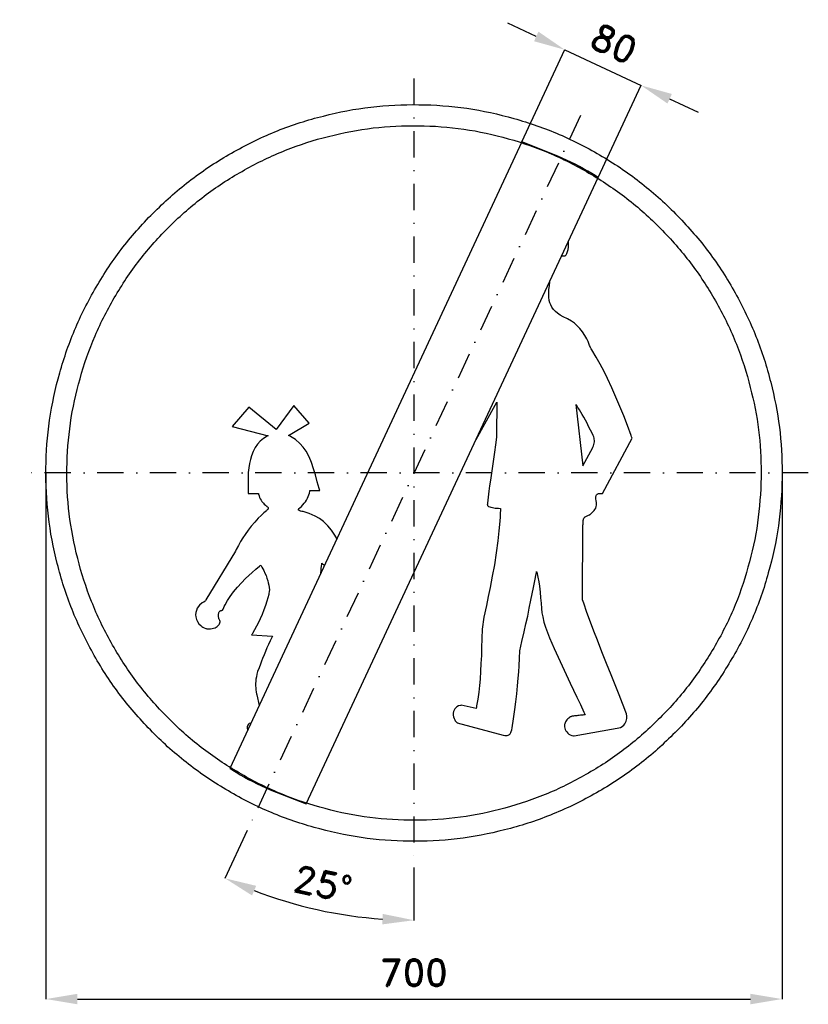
# Model space of a CAD drawing. Header units: millimetres. Extents: x -375 to 375, y -505 to 431.
import ezdxf

# ---------------------------------------------------------------- set-up
doc = ezdxf.new("R2010")
doc.units = ezdxf.units.MM
doc.header["$LTSCALE"] = 5
doc.linetypes.add('ČERCHOVANÁX2', pattern=[2, 1, -0.5, 0, -0.5])
doc.layers.add('Kóty', color=2, linetype='Continuous')
doc.layers.add('Značka', color=7, linetype='Continuous')
doc.styles.get("Standard").update_dxf_attribs({"font": 'romand.shx', "height": 25})
doc.dimstyles.get("Standard").update_dxf_attribs({"dimtxt": 25, "dimasz": 30, "dimexe": 0.18, "dimexo": 0.0625, "dimgap": 12.5, "dimtad": 1, "dimdec": 0, "dimzin": 0, "dimdsep": 46, "dimtxsty": 'Standard', "dimcen": 0.09, "dimadec": 0, "dimazin": 0, "dimtfac": 1, "dimtdec": 0, "dimtofl": 0, "dimtmove": 0, "dimatfit": 3, "dimfxl": 1, "dimtolj": 1, "dimtzin": 0, "dimarcsym": 0})

# ---------------------------------------------------------------- blocks, each defined once
blk = doc.blocks.new('*D2')
at = {"layer": 'Defpoints', "color": 0, "transparency": 16777216}
for p in [(-350.05, 0), (350, -4.58), (350, -500.03)]:
    blk.add_point(p, dxfattribs=at)
at = {"layer": 'Kóty', "color": 0, "lineweight": -2, "transparency": 16777216}
for p, q in [((-350.05, -0.06), (-350.05, -500.21)), ((350, -4.64), (350, -500.21)), ((-320.05, -500.03), (320, -500.03))]:
    blk.add_line(p, q, dxfattribs=at)
at = {"layer": 'Kóty', "color": 0, "transparency": 16777216}
for points in [[(-320.05, -495.03), (-320.05, -505.03), (-350.05, -500.03)], [(320, -495.03), (320, -505.03), (350, -500.03)]]:
    blk.add_solid(points, dxfattribs=at)
at = {"layer": 'Kóty', "color": 0, "transparency": 16777216, "insert": (-0.03, -475.03), "char_height": 25, "attachment_point": 5}
blk.add_mtext('\\A1;700', dxfattribs=at)
blk = doc.blocks.new('*D3')
at = {"layer": 'Defpoints', "color": 0, "transparency": 16777216}
for p in [(215.95, 368.33), (102.6, 314.6), (175.1, 280.77)]:
    blk.add_point(p, dxfattribs=at)
at = {"layer": 'Kóty', "color": 0, "lineweight": -2, "transparency": 16777216}
for p, q in [((116.27, 414.84), (89.08, 427.53)), ((102.63, 314.66), (143.53, 402.32)), ((175.13, 280.83), (216.03, 368.5)), ((243.14, 355.65), (270.32, 342.96))]:
    blk.add_line(p, q, dxfattribs=at)
at = {"layer": 'Kóty', "color": 0, "transparency": 16777216}
for points in [[(118.38, 419.37), (114.15, 410.31), (143.45, 402.16)], [(245.25, 360.18), (241.02, 351.12), (215.95, 368.33)]]:
    blk.add_solid(points, dxfattribs=at)
at = {"layer": 'Kóty', "color": 0, "transparency": 16777216, "insert": (190.27, 407.9), "char_height": 25, "attachment_point": 5, "rotation": 334.98787}
blk.add_mtext('\\A1;80', dxfattribs=at)
blk = doc.blocks.new('*D4')
at = {"layer": 'Defpoints', "color": 0, "transparency": 16777216}
for p in [(0, 375), (158.48, 339.87), (-158.48, -339.87), (0, -375), (-121.93, -407.27)]:
    blk.add_point(p, dxfattribs=at)
at = {"layer": 'Kóty', "color": 0, "lineweight": -2, "transparency": 16777216}
for p, q in [((-158.51, -339.92), (-179.74, -385.46)), ((0, -375.06), (0, -425.31))]:
    blk.add_line(p, q, dxfattribs=at)
blk.add_arc((0, 0), 425.13, 249.04403, 265.95597, dxfattribs=at)
at = {"layer": 'Kóty', "color": 0, "transparency": 16777216}
for points in [[(-154, -401.61), (-150.1, -392.41), (-179.67, -385.3)], [(-29.8, -419.07), (-30.16, -429.07), (0, -425.13)]]:
    blk.add_solid(points, dxfattribs=at)
at = {"layer": 'Kóty', "color": 0, "transparency": 16777216, "insert": (-86.6, -390.64), "char_height": 25, "attachment_point": 5, "rotation": 347.5}
blk.add_mtext('\\A1;25°', dxfattribs=at)

msp = doc.modelspace()

# ---------------------------------------------------------------- linework, layer by layer
at = {"layer": 'Kóty'}
msp.add_lwpolyline([(143.45, 402.16), (215.95, 368.33)], dxfattribs=at)
at = {"layer": 'Značka', "color": 6, "linetype": 'ČERCHOVANÁX2', "lineweight": 25, "ltscale": 5}
for p, q in [((0, 375), (0, -375)), ((158.48, 339.87), (-158.48, -339.87)), ((375, 0), (-375, 0))]:
    msp.add_line(p, q, dxfattribs=at)
at = {"layer": 'Značka', "color": 5}
for points in [[(350, 0), (350, -2.29), (350, -4.58, -0.032166), (346.5, -50.21, -0.035727), (336.9, -95, -0.036668), (321.8, -138.26, -0.034749), (300.8, -178.95, -0.034042), (275, -216.77, -0.034442), (244.2, -250.71, -0.034555), (209.5, -280.56, -0.034426), (171, -305.37, -0.034386), (129.7, -325.22, -0.034417), (86.2, -339.23, -0.034423), (41.2, -347.72, -0.034416), (-4.6, -349.97, -0.034417), (-50.2, -346.53, -0.034417), (-95, -336.86, -0.034422), (-138.2, -321.72, -0.034426), (-179, -300.79, -0.03442), (-216.8, -274.98, -0.034413), (-250.7, -244.23, -0.034403), (-280.6, -209.5, -0.034421), (-305.4, -171.02, -0.034408), (-325.2, -129.75, -0.034417), (-339.2, -86.15, -0.034422), (-347.7, -41.16, -0.034424), (-350, 4.58, -0.034419), (-346.5, 50.24, -0.034407), (-336.9, 95, -0.034408), (-321.7, 138.22, -0.034422), (-300.8, 178.95, -0.034412), (-275, 216.78, -0.034416), (-244.2, 250.71, -0.034411), (-209.5, 280.56, -0.03441), (-171, 305.37, -0.034413), (-129.8, 325.22, -0.034413), (-86.2, 339.23, -0.034418), (-41.2, 347.72, -0.034415), (4.6, 349.97, -0.034418), (50.2, 346.53, -0.034418), (95, 336.86, -0.034414), (138.2, 321.71, -0.034412), (179, 300.79, -0.034421), (216.8, 274.98, -0.034399), (250.7, 244.23, -0.034428), (280.6, 209.5, -0.034495), (305.4, 171.02, -0.034408), (325.2, 129.76, -0.034092), (339.2, 86.15, -0.032807), (347.5, 43.38, -0.034276), (350, 0)], [(330, 0), (330, -2.16), (330, -4.32, -0.032168), (326.7, -47.34, -0.035741), (317.6, -89.57, -0.03666), (303.4, -130.36, -0.034769), (283.6, -168.73, -0.034042), (259.3, -204.39, -0.034451), (230.3, -236.38, -0.034559), (197.5, -264.53, -0.034429), (161.2, -287.92, -0.034392), (122.3, -306.64, -0.034413), (81.2, -319.85, -0.034423), (38.8, -327.85, -0.034417), (-4.3, -329.97, -0.034415), (-47.4, -326.73, -0.034418), (-89.6, -317.61, -0.034421), (-130.3, -303.33, -0.034415), (-168.7, -283.6, -0.034423), (-204.4, -259.27, -0.034424), (-236.4, -230.27, -0.034421), (-264.5, -197.53, -0.034409), (-287.9, -161.25, -0.034412), (-306.6, -122.34, -0.034389), (-319.8, -81.23, -0.034393), (-327.9, -38.8, -0.034449), (-330, 4.32, -0.03444), (-326.7, 47.37, -0.03441), (-317.6, 89.58, -0.034427), (-303.3, 130.32, -0.034404), (-283.6, 168.73, -0.034412), (-259.3, 204.39, -0.034409), (-230.3, 236.38, -0.034409), (-197.5, 264.53, -0.034411), (-161.2, 287.92, -0.034421), (-122.3, 306.64, -0.034411), (-81.2, 319.85, -0.034423), (-38.8, 327.85, -0.034418), (4.3, 329.97, -0.034417), (47.4, 326.73, -0.034418), (89.6, 317.61, -0.034411), (130.3, 303.33, -0.03442), (168.7, 283.6, -0.034412), (204.4, 259.27, -0.034393), (236.4, 230.27, -0.034412), (264.5, 197.53, -0.03449), (287.9, 161.25, -0.034432), (306.6, 122.35, -0.034062), (319.8, 81.23, -0.032789), (327.7, 40.9, -0.034256), (330, 0)], [(175.1, 280.77), (172.2, 282.63), (169.2, 284.46, 0.036005), (136.7, 301.07), (102.6, 314.6), (-175.1, -280.78), (-172.2, -282.63), (-169.2, -284.46, 0.036004), (-136.7, -301.08), (-102.6, -314.6), (175.1, 280.77)]]:
    msp.add_lwpolyline(points, format="xyb", dxfattribs=at)
for points in [[(140.45, 206.49), (143.3, 206.22), (143.5, 206.35), (143.7, 206.49), (144.6, 207.4), (145.3, 208.52), (146.1, 210.45), (146.5, 212.48), (146.8, 214.73), (146.9, 216.99), (146.8, 219.05), (146.68, 219.85)], [(57.57, 28.79), (78.8, 67.24), (78.6, 35.92), (78.5, 34.9), (78.4, 33.88), (77.5, 26.78), (76.5, 19.7), (75.5, 13.04), (74.5, 6.38), (73.6, -0.24), (72.6, -6.86), (71.9, -12.14), (71.2, -17.42), (70.5, -23.05), (69.9, -28.68), (69.8, -29.67), (69.7, -30.67), (69.8, -30.77), (69.9, -30.87), (70, -31.06), (70.2, -31.23), (70.6, -31.55), (71, -31.82), (72.1, -32.31), (73.2, -32.65), (74.5, -32.97), (75.9, -33.2), (77.3, -33.38), (78.7, -33.5), (80.3, -33.6), (81.9, -33.67), (82.1, -33.67), (82.4, -33.68), (82.2, -35.74), (82.1, -37.8), (81.9, -41.8), (81.6, -45.8), (80.8, -55.15), (79.8, -64.49), (78.2, -75.91), (76.4, -87.28), (74.4, -98.06), (72.3, -108.81), (70.6, -117.39), (68.9, -125.97), (66.5, -137.13), (64.8, -148.38), (64.4, -157.24), (64.3, -166.13), (64.1, -173.56), (63.7, -180.98), (63.3, -188.5), (62.8, -196.01), (62.2, -202.13), (61.5, -208.24), (60.6, -214.89), (59.5, -221.5), (59.3, -222.69), (59, -223.88), (44.8, -220.85), (44.4, -220.91), (44.1, -220.97), (42.4, -221.43), (40.8, -222.23), (39.7, -223.13), (38.8, -224.24), (38.1, -225.47), (37.6, -226.81), (37.3, -228.46), (37.3, -230.13), (37.6, -231.85), (38.2, -233.5), (38.7, -234.51), (39.3, -235.47), (39.9, -236.31), (40.6, -237.08), (40.9, -237.32), (41.1, -237.56), (84.7, -249.09), (84.9, -249.16), (85.2, -249.22), (86.5, -249.49), (87.9, -249.55), (88.7, -249.48), (89.4, -249.28), (90.1, -248.98), (90.7, -248.56), (91.3, -248.02), (91.7, -247.39), (92.2, -246.6), (92.5, -245.76), (92.9, -244.03), (93.2, -242.26), (94.5, -233.56), (95.9, -224.88), (96.9, -217.43), (97.7, -209.95), (98.5, -202.47), (99.2, -194.99), (99.7, -189.12), (100.1, -183.24), (100.2, -176.15), (100.7, -169.1), (102.5, -160.06), (104.8, -151.09), (106.5, -143.57), (108.1, -136.03), (109.6, -128.48), (111.2, -120.94), (112.4, -114.9), (113.6, -108.86), (114.9, -102.45), (116.2, -96.04), (116.4, -94.91), (116.6, -93.79), (116.9, -94.69), (117.1, -95.59), (117.5, -97.37), (117.9, -99.15), (118.7, -103.44), (119.3, -107.74), (119.9, -113.17), (120.4, -118.61), (120.8, -123.77), (121.3, -128.93), (121.7, -132.93), (122.4, -136.91), (123.5, -141.82), (125, -146.65), (128.9, -156.82), (133.4, -166.78), (137.2, -175.03), (140.9, -183.28), (144.8, -191.52), (148.6, -199.74), (151.8, -206.37), (154.9, -213), (158.2, -220.14), (161.5, -227.3), (162.1, -228.58), (162.7, -229.85), (162.5, -229.88), (162.3, -229.91), (161.9, -229.96), (161.5, -230), (160.5, -230.12), (159.6, -230.22), (158.3, -230.36), (157.1, -230.49), (155.9, -230.61), (154.7, -230.74), (153.7, -230.85), (152.7, -230.96), (151.6, -231.08), (150.5, -231.22), (150.2, -231.24), (150, -231.27), (149.8, -231.36), (149.7, -231.45), (149.3, -231.65), (148.9, -231.85), (148, -232.39), (147.2, -233), (146.3, -233.84), (145.4, -234.77), (144.7, -235.69), (144.1, -236.68), (143.7, -237.51), (143.4, -238.37), (143.2, -239.13), (143.1, -239.91), (143.1, -241.22), (143.3, -242.51), (143.8, -243.81), (144.4, -245.03), (145.2, -246.22), (146.2, -247.26), (147.3, -248.13), (148.5, -248.84), (150, -249.49), (151.7, -249.9), (151.9, -249.95), (152.2, -250), (196.6, -241.84), (196.8, -241.72), (197, -241.61), (198.4, -240.73), (199.5, -239.67), (200.5, -238.57), (201.2, -237.35), (201.8, -236.02), (202.2, -234.61), (202.4, -233.4), (202.4, -232.18), (202.4, -230.77), (202.2, -229.38), (202.1, -229.12), (202.1, -228.87), (201.5, -227.26), (200.9, -225.65), (199.6, -222.41), (198.4, -219.19), (195.2, -211.03), (191.9, -202.88), (187.5, -191.92), (183.1, -180.97), (178.7, -170.03), (174.4, -159.07), (171.1, -150.41), (167.8, -141.73), (164.5, -132.7), (161.4, -123.62), (160.8, -122.05), (160.3, -120.47), (160.7, -49.29), (160.8, -48.98), (160.8, -48.67), (160.8, -46.94), (160.9, -45.21), (161.1, -44.41), (161.3, -43.63), (161.5, -43.19), (161.7, -42.77), (162, -42.39), (162.3, -42.05), (162.8, -41.66), (163.3, -41.33), (164, -40.98), (164.7, -40.67), (165.8, -40.2), (166.9, -39.77), (167.1, -39.67), (167.4, -39.57), (167.5, -39.45), (167.6, -39.32), (167.9, -39.07), (168.1, -38.83), (168.8, -38.22), (169.4, -37.61), (170.4, -36.72), (171.3, -35.76), (172.1, -34.6), (172.8, -33.33), (173.2, -32.05), (173.4, -30.72), (173.6, -28.52), (173.3, -26.33), (173, -24.79), (172.9, -23.25), (173, -22.5), (173.1, -21.77), (173.3, -21.34), (173.5, -20.94), (173.8, -20.59), (174.1, -20.29), (174.5, -20.04), (174.9, -19.84), (175.5, -19.65), (176.1, -19.54), (176.8, -19.49), (177.4, -19.49), (178.1, -19.53), (178.7, -19.61), (179, -19.64), (179.2, -19.68), (207.5, 33.05), (207, 34.35), (206.5, 35.65), (203, 44.95), (199.4, 54.21), (195.8, 63.18), (192.1, 72.08), (188.2, 80.93), (184.1, 89.67), (180.7, 96.49), (177.1, 103.23), (173.3, 110.11), (169.2, 116.84), (168.4, 118), (167.7, 119.14), (167.5, 119.65), (167.4, 120.16), (167, 121.19), (166.6, 122.21), (165.5, 124.81), (164.3, 127.35), (162.4, 130.75), (160.3, 133.99), (157.8, 137.14), (155, 140.05), (152.6, 142.27), (149.9, 144.21), (146, 146.31), (142, 148.23), (139.1, 149.83), (136.4, 151.72), (134.5, 153.42), (132.7, 155.34), (131.2, 157.45), (130, 159.75), (129.2, 161.8), (128.6, 163.93), (128.1, 166.98), (128.1, 170.07), (128.3, 174.07), (128.8, 178.04), (129.3, 181.66), (129.43, 182.87)], [(-119.2, 35.66), (-99.8, 47.36), (-114.3, 64.08), (-131.1, 41.32), (-157.2, 62.44), (-172.8, 44.02), (-138.7, 35.37), (-139.2, 35.13), (-139.7, 34.89), (-143.2, 32.88), (-146.3, 30.29), (-148.9, 27.36), (-151, 24.09), (-152.9, 20.29), (-154.4, 16.32), (-155.4, 12.73), (-156.3, 9.08), (-157.1, 4.81), (-157.6, 0.51), (-157.7, -0.29), (-157.8, -1.08), (-157.8, -19.48), (-148, -19.62), (-147.9, -19.89), (-147.9, -20.15), (-147.4, -21.82), (-146.9, -23.44), (-146.2, -24.75), (-145.5, -25.99), (-144.7, -27.08), (-143.9, -28.12), (-143.1, -28.89), (-142.4, -29.62), (-141.3, -30.52), (-140.3, -31.38), (-139.8, -31.82), (-139.3, -32.3), (-139, -32.58), (-138.8, -32.88), (-138.7, -33.09), (-138.7, -33.31), (-138.6, -33.51), (-138.6, -33.72), (-138.6, -33.92), (-138.7, -34.12), (-138.8, -34.29), (-138.9, -34.45), (-139, -34.63), (-139.2, -34.81), (-139.2, -34.85), (-139.3, -34.9), (-139.8, -35.39), (-140.4, -35.88), (-141.5, -36.86), (-142.7, -37.86), (-145.4, -40.41), (-148.1, -43.05), (-151.4, -46.69), (-154.7, -50.48), (-157.7, -54.4), (-160.6, -58.46), (-162.8, -61.81), (-164.9, -65.24), (-167, -69), (-169, -72.84), (-169.4, -73.53), (-169.7, -74.22), (-197.9, -120.53), (-197.9, -120.6), (-197.9, -120.67), (-198, -121.08), (-198.2, -121.46), (-198.5, -121.76), (-198.8, -122.02), (-199.2, -122.29), (-199.6, -122.53), (-200, -122.75), (-200.4, -122.97), (-200.9, -123.27), (-201.4, -123.59), (-204.1, -125.82), (-206.1, -128.65), (-207, -130.62), (-207.5, -132.71), (-207.7, -134.79), (-207.5, -136.86), (-206.9, -139.17), (-205.8, -141.33), (-204.5, -143.36), (-202.7, -145.1), (-201.7, -145.89), (-200.7, -146.59), (-199.4, -147.29), (-198, -147.85), (-197.5, -148.01), (-197, -148.16), (-196.7, -148.17), (-196.4, -148.18), (-195.7, -148.19), (-195.1, -148.19), (-193.6, -148.12), (-192.1, -147.96), (-190.7, -147.67), (-189.2, -147.2), (-188.1, -146.71), (-187.2, -146.08), (-186.4, -145.45), (-185.8, -144.72), (-185.4, -144.03), (-185, -143.28), (-184.7, -142.36), (-184.4, -141.41), (-184.4, -141.17), (-184.4, -140.93), (-184.4, -140.82), (-184.5, -140.72), (-184.6, -140.5), (-184.7, -140.28), (-185, -139.75), (-185.2, -139.21), (-185.5, -138.49), (-185.7, -137.75), (-185.9, -136.99), (-186, -136.23), (-186, -135.58), (-186, -134.93), (-185.9, -134.04), (-185.7, -133.17), (-185.5, -132.59), (-185.3, -132.06), (-185, -131.72), (-184.7, -131.43), (-184.4, -131.2), (-184, -131.01), (-183.6, -130.83), (-183.1, -130.7), (-182.7, -130.6), (-182.2, -130.51), (-182.1, -130.5), (-182.1, -130.49), (-181.6, -129.6), (-181.2, -128.72), (-180.4, -127), (-179.5, -125.31), (-177.3, -121.34), (-174.8, -117.5), (-171.5, -112.85), (-167.8, -108.43), (-164.1, -104.36), (-160.2, -100.47), (-157, -97.5), (-153.8, -94.6), (-150.4, -91.6), (-147, -88.6), (-146.4, -88.07), (-145.8, -87.55), (-145.6, -87.85), (-145.4, -88.16), (-145, -88.79), (-144.6, -89.43), (-143.7, -91.08), (-142.8, -92.77), (-141.7, -95.12), (-140.7, -97.52), (-139.9, -100.01), (-139.1, -102.53), (-138.6, -104.58), (-138.1, -106.66), (-137.8, -108.86), (-137.5, -111.08), (-137.5, -111.47), (-137.4, -111.86), (-137.6, -112.46), (-137.7, -113.06), (-137.9, -114.29), (-138.2, -115.51), (-139, -118.64), (-139.9, -121.74), (-141.2, -126.02), (-142.8, -130.23), (-144.5, -134.54), (-146.4, -138.79), (-148, -142.21), (-149.7, -145.59), (-151.7, -149.15), (-153.7, -152.66), (-154, -153.28), (-154.4, -153.89), (-134.7, -155.29), (-134.9, -155.78), (-135.2, -156.26), (-136.8, -159.66), (-138.4, -163.09), (-139.8, -166.36), (-141.2, -169.66), (-142.6, -172.98), (-144, -176.33), (-145, -179.04), (-146.1, -181.76), (-147.4, -185.21), (-148.7, -188.7), (-149.4, -191.2), (-149.9, -193.75), (-150.3, -195.89), (-150.5, -198.04), (-150.6, -200.25), (-150.6, -202.47), (-150.5, -204.31), (-150.3, -206.14), (-150, -208.17), (-149.7, -210.19), (-149.6, -210.55), (-149.6, -210.92), (-147.24, -221.04)], [(154, 65.16), (160.6, 6.87), (170.1, 24.12), (170.1, 24.31), (170.2, 24.49), (170.7, 25.77), (171.1, 27.08), (171.4, 28.3), (171.6, 29.54), (171.6, 30.82), (171.4, 32.09), (171.2, 33.17), (170.9, 34.23), (170.3, 35.68), (169.6, 37.09), (167.8, 40.68), (166.1, 44.27), (164.6, 47.19), (163, 50.07), (161.5, 52.89), (159.9, 55.68), (158.6, 57.85), (157.3, 60), (155.9, 62.22), (154.5, 64.41), (154.2, 64.79), (154, 65.16)], [(-73.25, -62.42), (-75.3, -59.27), (-78.6, -54.43), (-82.1, -50.13), (-86, -46.28), (-89.8, -43.41), (-93.9, -41.03), (-99.6, -38.58), (-105.5, -36.81), (-106.7, -36.51), (-108, -36.22), (-108, -36.2), (-108.1, -36.18), (-108.2, -36.13), (-108.4, -36.08), (-108.7, -35.95), (-109, -35.8), (-109.3, -35.67), (-109.5, -35.5), (-109.6, -35.38), (-109.7, -35.24), (-109.8, -35.11), (-109.8, -34.96), (-109.8, -34.8), (-109.8, -34.63), (-109.7, -34.44), (-109.6, -34.27), (-109.5, -34.1), (-109.4, -33.94), (-109, -33.61), (-108.6, -33.29), (-107.1, -31.91), (-105.8, -30.39), (-104.5, -28.89), (-103.3, -27.33), (-102.3, -25.74), (-101.4, -24.07), (-100.7, -22.53), (-100.1, -20.95), (-99.5, -19.2), (-99.2, -17.42), (-99.1, -17.13), (-99.1, -16.85), (-89.6, -16.64), (-89.9, -15.71), (-90.2, -14.79), (-92, -8.36), (-93.8, -1.91), (-95.5, 4.01), (-97.5, 9.85), (-99.8, 15.36), (-102.7, 20.58), (-105.5, 24.5), (-108.7, 28.08), (-112.8, 31.7), (-117.4, 34.67), (-118.3, 35.17), (-119.2, 35.66)], [(-88.65, -95.43), (-88.6, -94.79), (-88.4, -92.78), (-88.2, -90.76), (-88, -88.68), (-87.7, -86.6), (-87.6, -86.24), (-87.5, -85.88), (-87.2, -86.18), (-86.9, -86.47), (-86.2, -87.06), (-85.5, -87.63), (-85.16, -87.94)], [(-155.02, -237.72), (-156.5, -238.03), (-156.7, -238.13), (-156.8, -238.23), (-157.5, -238.84), (-158, -239.58), (-158.4, -240.48), (-158.6, -241.45), (-158.7, -242.74), (-158.5, -244.03), (-158.32, -244.79)], [(-69.31, -243.23), (-69.1, -242.83), (-69.06, -242.69)]]:
    msp.add_lwpolyline(points, dxfattribs=at)

# ---------------------------------------------------------------- dimensions: what is measured, and where the dimension line sits
at = {"layer": 'Kóty'}
dim = msp.add_aligned_dim(p1=(102.6, 314.6), p2=(175.1, 280.77), distance=96.62, dimstyle='Standard', dxfattribs=at)
dim.commit()
dim.dimension.update_dxf_attribs({"geometry": '*D3', "text_midpoint": (190.27, 407.9)})
dim = msp.add_angular_dim_2l(base=(-121.93, -407.27), line1=((0, 375), (0, -375)), line2=((158.48, 339.87), (-158.48, -339.87)), dimstyle='Standard', dxfattribs=at)
dim.commit()
dim.dimension.update_dxf_attribs({"geometry": '*D4', "text_midpoint": (-86.6, -390.64)})
dim = msp.add_linear_dim(base=(350, -500.03), p1=(-350.05, 0), p2=(350, -4.58), dimstyle='Standard', dxfattribs=at)
dim.commit()
dim.dimension.update_dxf_attribs({"geometry": '*D2', "text_midpoint": (-0.03, -475.03)})

doc.saveas('drawing.dxf')
